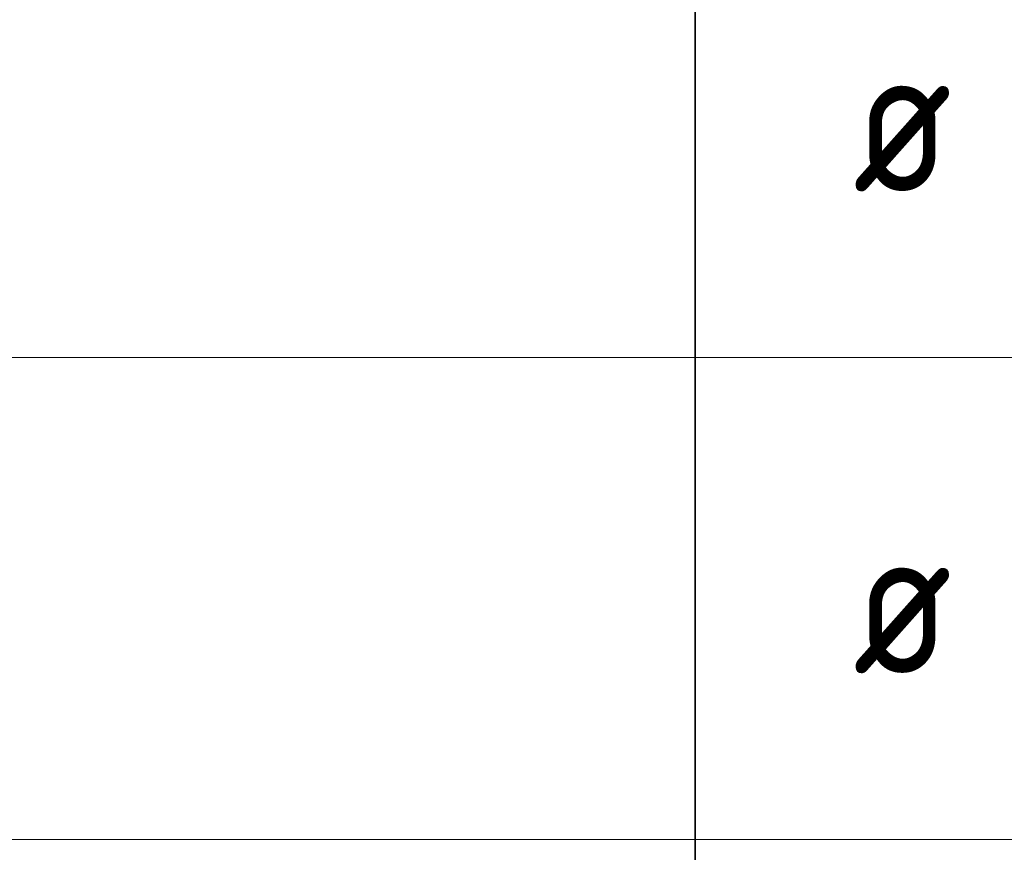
# Model space of a CAD drawing. Header units: metres. Extents: x -38 to 107, y -15 to 21.
# Tile 135 of 167: x 74.3 to 75.93, y 5.25 to 6.63. Entities that reach past the tile are written whole.
import ezdxf

# ---------------------------------------------------------------- set-up
doc = ezdxf.new("R2010")
doc.units = ezdxf.units.M
doc.layers.add('XR$4$Текст_ примечание', color=7, linetype='Continuous', lineweight=13)
doc.styles.add('ISOCPEUR', font='txt')

msp = doc.modelspace()

# ---------------------------------------------------------------- linework, layer by layer
at = {"layer": 'XR$4$Текст_ примечание', "color": 7, "linetype": 'Continuous', "lineweight": 35, "transparency": 33554687}
for p, q in [((75.4198, 6.8717), (75.4198, 6.0717)), ((75.4198, 6.0717), (75.4198, 5.2717)), ((75.4198, 5.2717), (75.4198, 4.4717))]:
    msp.add_line(p, q, dxfattribs=at)
at = {"layer": 'XR$4$Текст_ примечание', "color": 7, "linetype": 'Continuous', "lineweight": 13, "transparency": 33554687}
for p, q in [((86.4198, 6.0717), (67.9198, 6.0717)), ((86.4198, 5.2717), (67.9198, 5.2717))]:
    msp.add_line(p, q, dxfattribs=at)

# ---------------------------------------------------------------- texts
at = {"layer": 'XR$4$Текст_ примечание', "color": 7, "linetype": 'Continuous', "lineweight": 35, "transparency": 33554687, "char_height": 0.25, "width": 0.327205, "attachment_point": 7, "style": 'ISOCPEUR'}
for insert in [(75.6817, 6.3467), (75.6817, 5.5467)]:
    msp.add_mtext('\\W0.82;ø', dxfattribs=dict(at, insert=insert))

doc.saveas('drawing.dxf')
